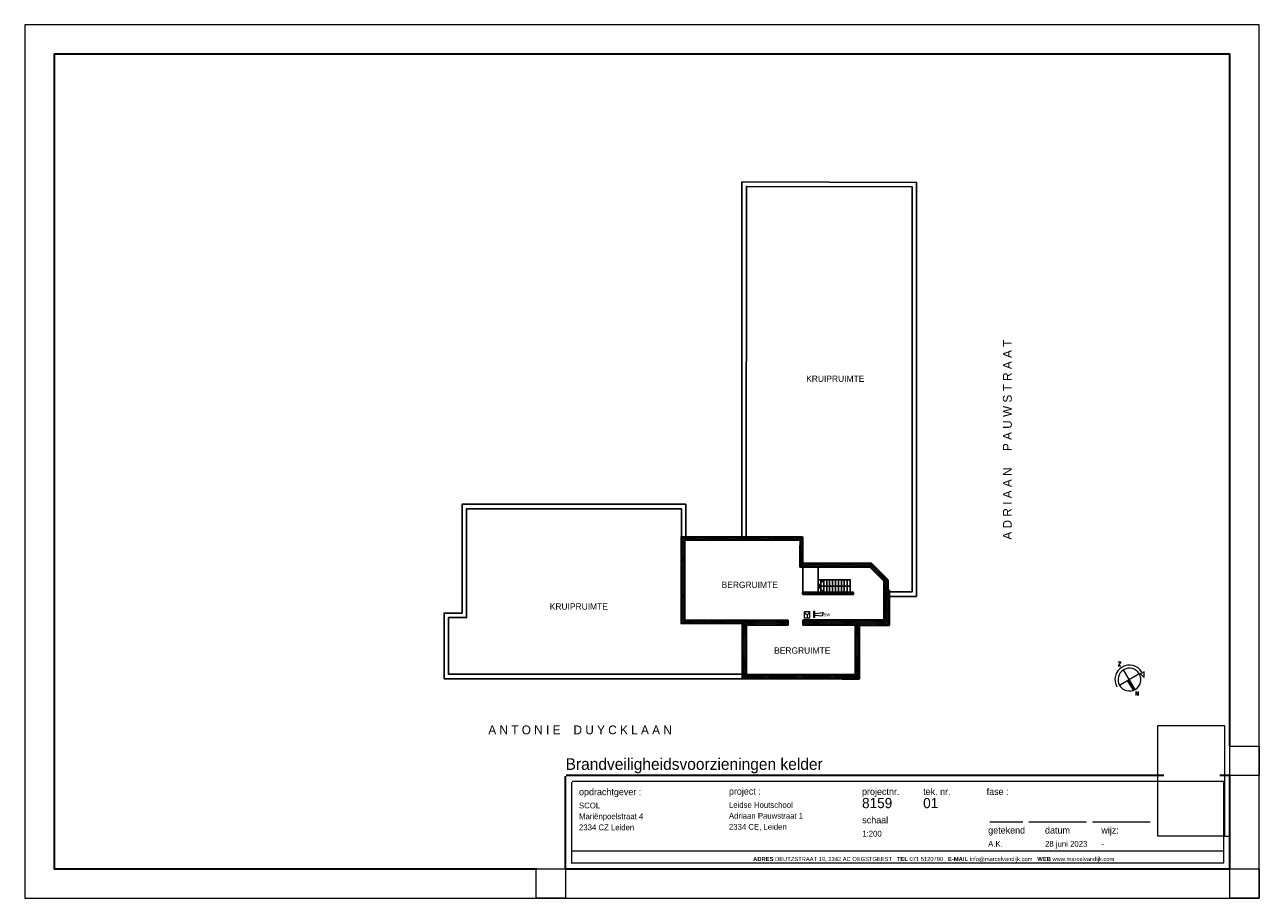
# Model space of a CAD drawing. Header units: millimetres. Extents: x 0 to 10560344, y -63228 to 177747.
# Tile 125 of 126: x 248280 to 332280, y 118347 to 177747. Entities that reach past the tile are written whole.
import ezdxf

# ---------------------------------------------------------------- set-up
doc = ezdxf.new("R2010")
doc.units = ezdxf.units.MM
for name, color, linetype, lineweight in [('..BAS018', 1, 'Continuous', 18), ('005', 9, 'Continuous', 5), ('008', 8, 'Continuous', 9), ('013', 220, 'Continuous', 13), ('035', 82, 'Continuous', 35), ('Bouwkundig brandweer', 190, 'Continuous', 13), ('hatch008', 151, 'Continuous', 5), ('hatch013', 201, 'Continuous', 13), ('text008', 8, 'Continuous', 9), ('text018', 1, 'Continuous', 20)]:
    doc.layers.add(name, color=color, linetype=linetype, lineweight=lineweight)
doc.layers.add('AL22----_BINNENWAND', color=7, linetype='Continuous')
doc.layers.add('xx HIDDEN', color=30, linetype='Continuous', lineweight=0, plot=False)
doc.layers.add('xxhiddenxx', color=40, linetype='Continuous', lineweight=0, plot=False)
doc.styles.add('Century 2 teksten', font='GOTHIC.TTF', dxfattribs={"height": 2})
doc.styles.add('mvd', font='GOTHIC.TTF')
doc.styles.get("Standard").update_dxf_attribs({"font": 'simplex.shx'})
picture_1 = doc.add_image_def('image1.jpg', size_in_pixel=(564, 937))

# ---------------------------------------------------------------- blocks, each defined once
blk = doc.blocks.new('kader MvD A3')
at = {"layer": '008', "transparency": 33554687}
for p, q in [((-71.37, 16.12), (-82.74, 16.12)), ((-49.45, 16.12), (-69.31, 16.12)), ((-27.53, 16.12), (-47.4, 16.12))]:
    blk.add_line(p, q, dxfattribs=at)
at = {"layer": '035', "transparency": 33554687}
blk.add_line((-228.91, 0), (-228.91, 31.97), dxfattribs=at)
for points in [[(-228.69, 0), (-228.69, 0), (0, 0), (0, 32.15), (-3.5, 32.15)], [(-22.76, 32.15), (-228.69, 32.15)]]:
    blk.add_lwpolyline(points, dxfattribs=at)
at = {"layer": 'xx HIDDEN'}
blk.add_lwpolyline([(-1.9, 11.25), (0, 11.25)], dxfattribs=at)
at = {"layer": 'xxhiddenxx', "transparency": 33554687}
for p, q in [((-226.86, 29.91), (-226.86, 1.87)), ((-2.05, 30.1), (-226.64, 30.1)), ((-2.05, 2.05), (-2.05, 30.1)), ((-226.64, 6.16), (-2.05, 6.16)), ((-226.64, 2.05), (-2.05, 2.05))]:
    blk.add_line(p, q, dxfattribs=at)
at = {"layer": 'text008', "transparency": 33554687, "char_height": 2.31, "attachment_point": 1, "style": 'mvd'}
for s, insert in [('opdrachtgever :', (-224.28, 27.68)), ('project :', (-172.63, 27.87)), ('projectnr.', (-126.76, 27.78)), ('tek. nr.', (-105.7, 27.78)), ('fase :', (-83.81, 27.78)), ('schaal', (-126.68, 17.98)), ('getekend', (-83.29, 14.47)), ('datum', (-63.7, 14.47)), ('wijz:', (-44.3, 14.47))]:
    blk.add_mtext(s, dxfattribs=dict(at, insert=insert))
at = {"layer": 'text018', "transparency": 33554687, "insert": (-102.06, 3.17), "char_height": 1.43835, "attachment_point": 5, "style": 'mvd'}
blk.add_mtext('{\\fArial|b1|i0|c0|p34;ADRES} DEUTZSTRAAT 19, 2342 AC OEGSTGEEST   {\\fArial|b1|i0|c0|p34;TEL} 071 5120790   {\\fArial|b1|i0|c0|p34;E-MAIL} info@marcelvandijk.com   {\\fArial|b1|i0|c0|p34;WEB} www.marcelvandijk.com', dxfattribs=at)
at = {"layer": 'text018', "style": 'Century 2 teksten'}
for tag, p, height in [('OMSCHRIJVING_ETIKET', (-228.91, 34.1), 4), ('OPDRACHTGEVER:', (-224.28, 20.82), 2), ('PROJECT:', (-172.63, 21.01), 2), ('PROJECTNR:', (-126.76, 20.92), 3.5), ('TEKENINGNR:', (-105.7, 20.92), 3.5), ('FASE', (-83.81, 20.92), 3), ('ADRES_OPDRACHTGEVER:', (-224.28, 17.1), 2), ('ADRES_PROJECT:', (-172.63, 17.28), 2), ('POSTCODE_OPDRACHTGEVER:', (-224.28, 13.29), 2), ('POSTCODE_PROJECT:', (-172.63, 13.48), 2), ('SCHAAL:', (-126.68, 11.12), 2), ('GETEKEND', (-83.29, 7.61), 2), ('DATUM', (-63.7, 7.61), 2), ('WIJZIGINGSDATUM', (-44.3, 7.61), 2)]:
    blk.add_attdef(tag, p, '', height=height, dxfattribs=at)
at = {"layer": '005'}
image = blk.add_image(picture_1, insert=(-24.88, 11.25), size_in_units=(22.98, 38.17), dxfattribs=at)
image.dxf.flags = 7

msp = doc.modelspace()

# ---------------------------------------------------------------- hatches: boundary and pattern name
at = {"layer": 'hatch008'}
h = msp.add_hatch(dxfattribs=at)
h.set_pattern_fill('ANSI37', color=256, scale=30, style=0)
h.paths.add_polyline_path([(307126.5, 138473.3), (307126.5, 139274.1), (307039.7, 139274.1), (307036.5, 139973), (305893.5, 141101.1), (301196.3, 141101.1), (301196.3, 142934.9), (292940.2, 142934.9), (292940.2, 137023.2), (297095.1, 137023.2), (297095.1, 133279.9), (305074.7, 133279.9), (305074.7, 134341.4), (305074.7, 136356.9), (305074.7, 136923.5), (307126.5, 136923.5)])
h.paths.add_polyline_path([(293185.2, 137268.2), (293185.2, 142689.9), (301010.8, 142689.9), (301010.8, 142337.3), (301010.8, 140856.4), (302565.7, 140856.4), (305793.1, 140856.4), (306728.1, 139933.6), (306728.1, 137267.9), (301230.7, 137267.9), (301230.7, 136923.5), (304784.7, 136923.5), (304784.7, 133569.9), (297385.1, 133569.9), (297385.1, 136923.5), (300230.7, 136923.5), (300230.7, 137267.9), (297584.3, 137267.9)], flags=16)
h.paths.add_polyline_path([(301230.7, 139008.5), (301230.7, 139148.5), (302425.8, 139148.5), (304675.9, 139148.5), (304675.9, 139008.5)], flags=0)
h.paths.add_polyline_path([(301973.6, 134561.5), (304210.5, 134561.5), (304210.5, 135488.9), (301973.6, 135488.9)], flags=8)
at = {"layer": 'hatch013'}
msp.add_hatch(color=7, dxfattribs=at).paths.add_polyline_path([(323442.7, 133217.2), (323321.8, 133145.6), (323710.2, 132490, 0.045627), (323837.6, 132550.5)])

# ---------------------------------------------------------------- linework, layer by layer
for points in [[(297068.2, 142934.9), (297081.1, 167052.9), (308952, 167027.8), (308952, 138873.7), (307126.5, 138873.7)], [(297368.2, 142934.7), (297380.9, 166752.3), (308652, 166728.4), (308652, 139173.7), (307126.5, 139173.7)], [(293259.9, 142934.9), (293259.9, 145136.7), (278040.1, 145136.7), (278040.1, 137739.1), (276813.3, 137739.1), (276813.3, 133279.9), (297095.1, 133279.9)], [(292959.9, 142934.9), (292959.9, 144836.7), (278340.1, 144836.7), (278340.1, 137439.1), (277113.3, 137439.1), (277113.3, 133579.9), (297095.1, 133579.9)], [(297095.1, 137023.2), (292940.2, 137023.2), (292940.2, 142934.9), (301196.3, 142934.9)], [(297584.3, 137268.2), (293185.2, 137268.2), (293185.2, 142689.9), (301010.8, 142689.9)], [(301230.7, 139148.5), (301230.7, 140856.4)], [(302268.1, 139148.5), (302268.1, 140856.4)], [(302268.1, 140002.4), (304445.9, 140002.4), (304445.9, 139148.5)], [(302268.1, 139575.5), (302645.9, 140002.4)], [(304445.9, 139575.5), (302268.1, 139575.5), (302645.9, 139148.5)], [(302445.9, 139148.5), (302445.9, 140002.4)], [(302645.9, 139148.5), (302645.9, 140002.4)], [(302845.9, 139148.5), (302845.9, 140002.4)], [(303045.9, 139148.5), (303045.9, 140002.4)], [(303245.9, 139148.5), (303245.9, 140002.4)], [(303445.9, 139148.5), (303445.9, 140002.4)], [(303645.9, 139148.5), (303645.9, 140002.4)], [(303845.9, 139148.5), (303845.9, 140002.4)], [(304045.9, 139148.5), (304045.9, 140002.4)], [(304245.9, 139148.5), (304245.9, 140002.4)], [(297095.1, 137023.2), (297095.1, 133279.9), (305074.7, 133279.9), (305074.7, 136923.5)], [(297385.1, 136923.5), (297385.1, 133569.9), (304784.7, 133569.9), (304784.7, 136923.5)], [(300230.7, 136923.5), (297385.1, 136923.5)], [(300230.7, 137267.9), (297584.3, 137267.9)], [(300230.7, 137267.9), (300230.7, 136923.5)], [(301230.7, 137267.9), (301230.7, 136923.5)]]:
    msp.add_lwpolyline(points)
at = {"layer": '008', "color": 7}
for p, q in [((301010.8, 142689.9), (301010.8, 142337.3)), ((305074.7, 136356.9), (305074.7, 134341.4)), ((324109.4, 133612.1), (322776, 132822.3)), ((323837.6, 132550.5), (323047.8, 133883.9)), ((323710.2, 132490), (323321.8, 133145.6))]:
    msp.add_line(p, q, dxfattribs=at)
for points in [[(324455.8, 133354.9), (324177, 133626.6), (324307, 133685.2)], [(324455.8, 133354.9), (324437.1, 133743.8), (324307, 133685.2)]]:
    msp.add_lwpolyline(points, dxfattribs=at)
for radius, start, end in [(985.7, 30.640371, 210.640371), (774.9, 30.640371, 210.640371), (774.9, 210.640371, 30.640371)]:
    msp.add_arc((323442.7, 133217.2), radius, start, end, dxfattribs=at)
at = {"layer": '035', "color": 7}
for p, q in [((301196.3, 142934.9), (301196.3, 141101.1)), ((301010.8, 142337.3), (301010.8, 140856.4)), ((302565.7, 140856.4), (301010.8, 140856.4)), ((305893.5, 141101.1), (301196.3, 141101.1)), ((305793.1, 140856.4), (302565.7, 140856.4)), ((306728.1, 139933.6), (305793.1, 140856.4)), ((307036.5, 139973), (305893.5, 141101.1)), ((306728.1, 139933.6), (306728.1, 137267.9)), ((307039.7, 139274.1), (307036.5, 139973)), ((302425.8, 139148.5), (301230.7, 139148.5)), ((301230.7, 139008.5), (301230.7, 139148.5)), ((304675.9, 139008.5), (301230.7, 139008.5)), ((304675.9, 139148.5), (302425.8, 139148.5)), ((304675.9, 139008.5), (304675.9, 139148.5)), ((307126.5, 139274.1), (307039.7, 139274.1)), ((307126.5, 138473.3), (307126.5, 139274.1)), ((307126.5, 136923.5), (307126.5, 138473.3)), ((306728.1, 137267.9), (301230.7, 137267.9)), ((305074.7, 136923.5), (307126.5, 136923.5)), ((305074.7, 136356.9), (305074.7, 136923.5)), ((305074.7, 133279.9), (305074.7, 134341.4)), ((303891, 133279.9), (305074.7, 133279.9))]:
    msp.add_line(p, q, dxfattribs=at)
at = {"layer": '035'}
msp.add_lwpolyline([(330280, 128695.5), (330280, 175747), (250280, 175747), (250280, 120347), (283123.5, 120347)], dxfattribs=at)
at = {"layer": '035', "color": 7}
msp.add_lwpolyline([(304784.7, 136923.5), (301230.7, 136923.5)], dxfattribs=at)
at = {"layer": 'Bouwkundig brandweer'}
for points in [[(301307.2, 137419.1), (301707.2, 137419.1), (301707.2, 137819.1), (301307.2, 137819.1)], [(302045.2, 137858.5), (301938.7, 137858.5), (301938.7, 137461), (302045.2, 137461)]]:
    msp.add_lwpolyline(points, close=True, dxfattribs=at)
for points in [[(302045.2, 137717.7), (302597.6, 137779.7), (302531.3, 137532.3), (302045.2, 137576.3)], [(301507.2, 137657.3), (301507.2, 137469.1)]]:
    msp.add_lwpolyline(points, dxfattribs=at)
msp.add_arc((301507.2, 137815.2), 156.9, 197.080547, 342.919453, dxfattribs=at)
at = {"layer": 'xx HIDDEN'}
for points in [[(248280, 177747), (248280, 118347), (332280, 118347), (332280, 177747)], [(330280, 128695.5), (332280, 128695.5), (332280, 126695.5), (330280, 126695.5)], [(283080, 120347), (285080, 120347), (285080, 118347), (283080, 118347)], [(330280, 120347), (332280, 120347), (332280, 118347), (330280, 118347)]]:
    msp.add_lwpolyline(points, close=True, dxfattribs=at)

# ---------------------------------------------------------------- block references
at = {"layer": 'AL22----_BINNENWAND'}
ref = msp.add_blockref('kader MvD A3', (330280, 120347), dxfattribs=dict(at, xscale=197.456948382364, yscale=197.456948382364, zscale=197.456948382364))
ref.add_attrib('OPDRACHTGEVER:', 'SCOL', (285994.4, 124458.8), dxfattribs={"layer": 'text018', "height": 394.91, "style": 'Century 2 teksten'})
ref.add_attrib('ADRES_OPDRACHTGEVER:', 'Mariënpoelstraat 4', (285994.4, 123722.6), dxfattribs={"layer": 'text018', "height": 394.914, "style": 'Century 2 teksten'})
ref.add_attrib('POSTCODE_OPDRACHTGEVER:', '2334 CZ Leiden', (285994.4, 122971.9), dxfattribs={"layer": 'text018', "height": 394.914, "style": 'Century 2 teksten'})
ref.add_attrib('PROJECT:', 'Leidse Houtschool', (296193.4, 124495.4), dxfattribs={"layer": 'text018', "height": 394.914, "style": 'Century 2 teksten'})
ref.add_attrib('ADRES_PROJECT:', 'Adriaan Pauwstraat 1', (296193.4, 123759.2), dxfattribs={"layer": 'text018', "height": 394.914, "style": 'Century 2 teksten'})
ref.add_attrib('POSTCODE_PROJECT:', '2334 CE, Leiden', (296193.4, 123008.5), dxfattribs={"layer": 'text018', "height": 394.914, "style": 'Century 2 teksten'})
ref.add_attrib('PROJECTNR:', '8159', (305249.7, 124477.5), dxfattribs={"layer": 'text018', "height": 691.1, "style": 'Century 2 teksten'})
ref.add_attrib('TEKENINGNR:', '01', (309409.3, 124477.5), dxfattribs={"layer": 'text018', "height": 691.1, "style": 'Century 2 teksten'})
ref.add_attrib('GETEKEND', 'A.K.', (313833.2, 121850.5), dxfattribs={"layer": 'text018', "height": 394.91, "style": 'Century 2 teksten'})
ref.add_attrib('DATUM', '28 juni 2023', (317702.4, 121850.5), dxfattribs={"layer": 'text018', "height": 394.914, "style": 'Century 2 teksten'})
ref.add_attrib('WIJZIGINGSDATUM', '-', (321532.2, 121850.5), dxfattribs={"layer": 'text018', "height": 394.9, "style": 'Century 2 teksten'})
ref.add_attrib('SCHAAL:', '1:200', (305266.1, 122543.7), dxfattribs={"layer": 'text018', "height": 394.91, "style": 'Century 2 teksten'})
ref.add_attrib('OMSCHRIJVING_ETIKET', 'Brandveiligheidsvoorzieningen kelder', (285080, 127080.5), dxfattribs={"layer": 'text018', "height": 789.828, "style": 'Century 2 teksten'})

# ---------------------------------------------------------------- texts
at = {"layer": '..BAS018', "color": 7, "attachment_point": 2, "style": 'mvd'}
for s, insert, char_height in [('KRUIPRUIMTE', (303427.6, 153892.2), 429.595), ('BERGRUIMTE', (297610.4, 139873), 429.59), ('KRUIPRUIMTE', (285982.9, 138400.5), 429.595), ('BERGRUIMTE', (301183.9, 135407.6), 429.59)]:
    msp.add_mtext(s, dxfattribs=dict(at, insert=insert, char_height=char_height))
at = {"layer": '013', "color": 7, "char_height": 281.1, "width": 2357.919, "attachment_point": 5}
for s, insert in [('Z', (322769.2, 134290.9)), ('N', (323961.9, 132277.2))]:
    msp.add_mtext(s, dxfattribs=dict(at, insert=insert))
at = {"layer": 'Bouwkundig brandweer', "insert": (302639.6, 137723.8), "char_height": 200, "attachment_point": 1, "style": 'mvd'}
msp.add_mtext('SW', dxfattribs=at)
at = {"layer": 'text008', "color": 1, "insert": (314837.1, 142736.3), "char_height": 600, "attachment_point": 1, "rotation": 90, "line_spacing_factor": 0.8, "style": 'mvd'}
msp.add_mtext('A D R I A A N     P A U W S T R A A T', dxfattribs=at)
at = {"layer": 'text008', "color": 1, "insert": (279824.4, 130097.9), "char_height": 600, "attachment_point": 1, "line_spacing_factor": 0.8, "style": 'mvd'}
msp.add_mtext('A N T O N I E    D U Y C K L A A N', dxfattribs=at)

doc.saveas('drawing.dxf')
